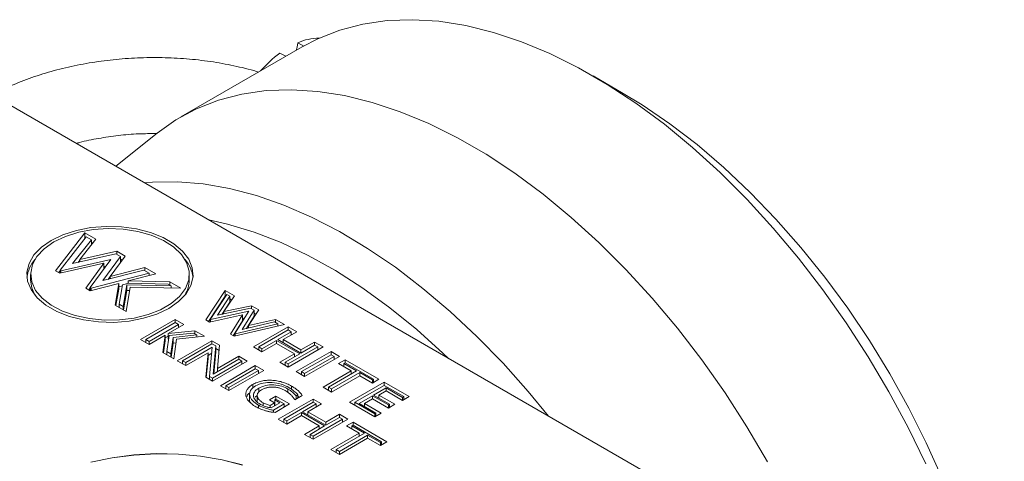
# Model space of a CAD drawing. Header units: inches. Extents: x 0.56 to 7.75, y 1.12 to 10.26.
# Tile 14 of 14: x 6 to 7.22, y 5.91 to 6.45. Entities that reach past the tile are written whole.
import ezdxf

# ---------------------------------------------------------------- set-up
doc = ezdxf.new("R2010")
doc.units = ezdxf.units.IN
doc.header["$MEASUREMENT"] = 0

msp = doc.modelspace()

# ---------------------------------------------------------------- linework, layer by layer
at = {"color": 7, "linetype": 'Continuous', "lineweight": 15}
for p, q in [((6.3556, 6.4203), (6.3481, 6.4244)), ((6.3535, 6.4192), (6.2038, 6.3327)), ((6.326, 6.4116), (6.3335, 6.4076)), ((6.7483, 6.3631), (6.713, 6.3835)), ((5.9907, 6.3486), (6.7855, 5.8898)), ((6.1744, 6.3127), (6.1232, 6.2721)), ((6.0489, 6.1429), (6.0853, 6.1895)), ((6.0545, 6.1435), (6.0868, 6.1848)), ((6.0932, 6.1811), (6.07, 6.1516)), ((6.0988, 6.1817), (6.079, 6.1566)), ((6.0853, 6.1895), (6.0988, 6.1817)), ((6.0853, 6.1829), (6.0853, 6.1895)), ((6.0868, 6.1848), (6.0932, 6.1811)), ((6.0932, 6.1746), (6.0932, 6.1811)), ((6.0932, 6.1778), (6.0949, 6.1768)), ((6.1173, 6.1569), (6.0555, 6.1429)), ((6.07, 6.1516), (6.1234, 6.1637)), ((6.079, 6.156), (6.0768, 6.1532)), ((6.079, 6.1566), (6.1245, 6.1669)), ((6.079, 6.1537), (6.079, 6.1566)), ((6.0918, 6.122), (6.1173, 6.1569)), ((6.1292, 6.1603), (6.1075, 6.1306)), ((6.1348, 6.161), (6.1164, 6.1358)), ((6.1234, 6.1637), (6.1292, 6.1603)), ((6.1245, 6.1669), (6.1348, 6.161)), ((6.1245, 6.1631), (6.1245, 6.1669)), ((6.1292, 6.1534), (6.1292, 6.1603)), ((6.1292, 6.157), (6.1311, 6.1559)), ((6.1087, 6.1521), (6.0544, 6.1397)), ((6.0555, 6.1429), (6.0545, 6.1435)), ((6.0545, 6.1398), (6.0545, 6.1435)), ((6.0863, 6.1213), (6.1087, 6.1521)), ((6.1075, 6.1306), (6.1582, 6.1436)), ((6.1087, 6.1451), (6.1087, 6.1521)), ((6.1111, 6.1484), (6.1087, 6.1478)), ((6.1164, 6.1358), (6.1593, 6.1468)), ((6.1582, 6.1436), (6.1646, 6.1399)), ((6.1593, 6.1468), (6.1728, 6.139)), ((6.1593, 6.143), (6.1593, 6.1468)), ((6.0181, 6.1383), (6.0181, 6.1312)), ((6.0544, 6.1397), (6.0489, 6.1429)), ((6.0527, 6.1407), (6.0545, 6.1429)), ((6.0555, 6.14), (6.0555, 6.1429)), ((6.1646, 6.1399), (6.0928, 6.1214)), ((6.1164, 6.1356), (6.1139, 6.1322)), ((6.1164, 6.1329), (6.1164, 6.1358)), ((6.1728, 6.139), (6.1385, 6.1302)), ((6.1646, 6.1369), (6.1646, 6.1399)), ((6.2142, 6.1312), (6.2142, 6.1383)), ((6.0918, 6.1182), (6.0863, 6.1213)), ((6.0899, 6.1192), (6.0918, 6.1218)), ((6.1271, 6.1273), (6.0918, 6.1182)), ((6.0928, 6.1214), (6.0918, 6.122)), ((6.0918, 6.1182), (6.0918, 6.122)), ((6.0928, 6.1184), (6.0928, 6.1214)), ((6.1225, 6.1004), (6.1271, 6.1273)), ((6.1236, 6.0998), (6.1271, 6.1201)), ((6.1271, 6.1201), (6.1271, 6.1273)), ((6.1313, 6.1242), (6.1271, 6.1231)), ((6.1274, 6.1014), (6.1315, 6.1254)), ((6.1315, 6.1254), (6.1394, 6.1275)), ((6.1369, 6.1255), (6.1323, 6.0986)), ((6.1412, 6.1227), (6.136, 6.0927)), ((6.1919, 6.1242), (6.1369, 6.1255)), ((6.1369, 6.1183), (6.1369, 6.1255)), ((6.1385, 6.1302), (6.1902, 6.129)), ((6.1385, 6.1272), (6.1385, 6.1302)), ((6.1394, 6.1275), (6.1882, 6.1263)), ((6.2037, 6.1212), (6.1412, 6.1227)), ((6.1882, 6.1263), (6.1919, 6.1242)), ((6.1902, 6.129), (6.2037, 6.1212)), ((6.1902, 6.1251), (6.1902, 6.129)), ((6.1919, 6.1215), (6.1919, 6.1242)), ((6.1369, 6.1183), (6.1328, 6.0945)), ((6.1404, 6.1183), (6.1369, 6.1183)), ((6.2344, 6.0822), (6.2586, 6.1185)), ((6.2378, 6.0802), (6.2586, 6.1114)), ((6.2399, 6.0828), (6.2604, 6.1136)), ((6.2644, 6.1113), (6.2489, 6.0878)), ((6.2699, 6.112), (6.257, 6.0924)), ((6.2586, 6.1185), (6.2699, 6.112)), ((6.2586, 6.1114), (6.2586, 6.1185)), ((6.2586, 6.1114), (6.2588, 6.1112)), ((6.2604, 6.1136), (6.2644, 6.1113)), ((6.2644, 6.1042), (6.2644, 6.1113)), ((6.2644, 6.108), (6.2665, 6.1068)), ((6.136, 6.0927), (6.1225, 6.1004)), ((6.1323, 6.0986), (6.1274, 6.1014)), ((6.1274, 6.0976), (6.1274, 6.1014)), ((6.1323, 6.0948), (6.1323, 6.0986)), ((6.2489, 6.0878), (6.2899, 6.0966)), ((6.2644, 6.1042), (6.2544, 6.089)), ((6.257, 6.0924), (6.2911, 6.0997)), ((6.2899, 6.0966), (6.2945, 6.094)), ((6.2911, 6.0997), (6.2999, 6.0947)), ((6.2911, 6.0959), (6.2911, 6.0997)), ((6.154, 6.0578), (6.1969, 6.0827)), ((6.1969, 6.0827), (6.2074, 6.0766)), ((6.1969, 6.0788), (6.1969, 6.0827)), ((6.28, 6.0883), (6.239, 6.0795)), ((6.2402, 6.0827), (6.2399, 6.0828)), ((6.2399, 6.0797), (6.2399, 6.0828)), ((6.2879, 6.0929), (6.2402, 6.0827)), ((6.2402, 6.0798), (6.2402, 6.0827)), ((6.257, 6.0895), (6.257, 6.0924)), ((6.2649, 6.0645), (6.28, 6.0883)), ((6.2704, 6.0652), (6.2879, 6.0929)), ((6.2945, 6.094), (6.2795, 6.0704)), ((6.28, 6.0812), (6.28, 6.0883)), ((6.2827, 6.0846), (6.28, 6.084)), ((6.2945, 6.0868), (6.2848, 6.0717)), ((6.2999, 6.0947), (6.2875, 6.0752)), ((6.2875, 6.0752), (6.3205, 6.0828)), ((6.2945, 6.0868), (6.2945, 6.094)), ((6.2945, 6.0906), (6.2966, 6.0894)), ((6.3205, 6.0828), (6.3318, 6.0763)), ((6.3205, 6.0789), (6.3205, 6.0828)), ((6.1606, 6.0578), (6.1969, 6.0788)), ((6.2008, 6.0766), (6.1644, 6.0556)), ((6.2074, 6.0766), (6.1879, 6.0654)), ((6.1969, 6.0788), (6.2008, 6.0766)), ((6.2008, 6.0728), (6.2008, 6.0766)), ((6.2008, 6.0733), (6.2012, 6.073)), ((6.239, 6.0795), (6.2344, 6.0822)), ((6.2683, 6.0626), (6.28, 6.0812)), ((6.3318, 6.0763), (6.2695, 6.0619)), ((6.3234, 6.0772), (6.2707, 6.0651)), ((6.2795, 6.0704), (6.3194, 6.0796)), ((6.2875, 6.0723), (6.2875, 6.0752)), ((6.2934, 6.0488), (6.3364, 6.0736)), ((6.3194, 6.0796), (6.3234, 6.0772)), ((6.3234, 6.0743), (6.3234, 6.0772)), ((6.3364, 6.0736), (6.3469, 6.0675)), ((6.3364, 6.0697), (6.3364, 6.0736)), ((6.1845, 6.0634), (6.1644, 6.0518)), ((6.1815, 6.0419), (6.1845, 6.0634)), ((6.1845, 6.0562), (6.1845, 6.0634)), ((6.1879, 6.0621), (6.1845, 6.0601)), ((6.1864, 6.043), (6.1891, 6.0628)), ((6.1879, 6.0654), (6.2209, 6.0688)), ((6.1879, 6.0582), (6.1879, 6.0654)), ((6.1879, 6.0582), (6.1885, 6.0583)), ((6.1891, 6.0628), (6.2193, 6.0659)), ((6.1942, 6.0606), (6.1913, 6.0401)), ((6.2233, 6.0636), (6.1942, 6.0606)), ((6.1942, 6.0534), (6.1942, 6.0606)), ((6.1985, 6.0583), (6.1952, 6.034)), ((6.233, 6.0619), (6.1985, 6.0583)), ((6.2193, 6.0659), (6.2233, 6.0636)), ((6.2209, 6.0688), (6.233, 6.0619)), ((6.2209, 6.065), (6.2209, 6.0688)), ((6.2233, 6.0609), (6.2233, 6.0636)), ((6.2695, 6.0619), (6.2649, 6.0645)), ((6.2707, 6.0651), (6.2704, 6.0652)), ((6.2704, 6.0621), (6.2704, 6.0652)), ((6.2707, 6.0622), (6.2707, 6.0651)), ((6.3001, 6.0488), (6.3364, 6.0697)), ((6.3402, 6.0675), (6.3234, 6.0578)), ((6.3469, 6.0675), (6.33, 6.0578)), ((6.3364, 6.0697), (6.3402, 6.0675)), ((6.3402, 6.0637), (6.3402, 6.0675)), ((6.3402, 6.0642), (6.3407, 6.064)), ((6.1644, 6.0518), (6.154, 6.0578)), ((6.1602, 6.0543), (6.1606, 6.0545)), ((6.1644, 6.0556), (6.1606, 6.0578)), ((6.1606, 6.054), (6.1606, 6.0578)), ((6.1644, 6.0518), (6.1644, 6.0556)), ((6.1824, 6.0414), (6.1845, 6.0562)), ((6.1942, 6.0534), (6.1918, 6.036)), ((6.1979, 6.0538), (6.1942, 6.0534)), ((6.1993, 6.0317), (6.2422, 6.0565)), ((6.2059, 6.0317), (6.2422, 6.0527)), ((6.2426, 6.0484), (6.2097, 6.0295)), ((6.2393, 6.0124), (6.2426, 6.0484)), ((6.2422, 6.0565), (6.2516, 6.0511)), ((6.2422, 6.0527), (6.2422, 6.0565)), ((6.2422, 6.0527), (6.2469, 6.05)), ((6.2469, 6.05), (6.2438, 6.0153)), ((6.2469, 6.0429), (6.2469, 6.05)), ((6.2469, 6.0467), (6.251, 6.0443)), ((6.2516, 6.0511), (6.2491, 6.0222)), ((6.3039, 6.0427), (6.2934, 6.0488)), ((6.3039, 6.0466), (6.3001, 6.0488)), ((6.3001, 6.0449), (6.3001, 6.0488)), ((6.3219, 6.0569), (6.3039, 6.0466)), ((6.3219, 6.0531), (6.3039, 6.0427)), ((6.3039, 6.0427), (6.3039, 6.0466)), ((6.3506, 6.0404), (6.3219, 6.0569)), ((6.3219, 6.0531), (6.3219, 6.0569)), ((6.344, 6.0404), (6.3219, 6.0531)), ((6.3234, 6.0578), (6.3521, 6.0412)), ((6.33, 6.0545), (6.3296, 6.0542)), ((6.33, 6.0578), (6.3521, 6.0451)), ((6.33, 6.054), (6.33, 6.0578)), ((6.3794, 6.0488), (6.3364, 6.024)), ((6.3728, 6.0488), (6.3364, 6.0278)), ((6.3521, 6.0451), (6.3689, 6.0548)), ((6.3521, 6.0412), (6.3689, 6.051)), ((6.3689, 6.0548), (6.3794, 6.0488)), ((6.3689, 6.051), (6.3689, 6.0548)), ((6.3689, 6.051), (6.3728, 6.0488)), ((6.3728, 6.0449), (6.3728, 6.0488)), ((6.1952, 6.034), (6.1815, 6.0419)), ((6.1913, 6.0401), (6.1864, 6.043)), ((6.1864, 6.0391), (6.1864, 6.043)), ((6.1913, 6.0363), (6.1913, 6.0401)), ((6.2373, 6.0416), (6.2097, 6.0257)), ((6.2346, 6.0113), (6.2373, 6.0416)), ((6.2352, 6.011), (6.2373, 6.0344)), ((6.2373, 6.0344), (6.2373, 6.0416)), ((6.2419, 6.0409), (6.2373, 6.0382)), ((6.2469, 6.0429), (6.2444, 6.0157)), ((6.2491, 6.0222), (6.2754, 6.0374)), ((6.2754, 6.0374), (6.2858, 6.0314)), ((6.2754, 6.0336), (6.2754, 6.0374)), ((6.2996, 6.0452), (6.3001, 6.0454)), ((6.326, 6.03), (6.344, 6.0404)), ((6.3326, 6.03), (6.3506, 6.0404)), ((6.344, 6.0366), (6.344, 6.0404)), ((6.3444, 6.0368), (6.344, 6.0371)), ((6.3463, 6.0183), (6.3893, 6.0431)), ((6.3521, 6.0412), (6.3521, 6.0451)), ((6.3529, 6.0183), (6.3893, 6.0392)), ((6.3997, 6.037), (6.3567, 6.0122)), ((6.3931, 6.037), (6.3567, 6.016)), ((6.3728, 6.0454), (6.3732, 6.0452)), ((6.3893, 6.0431), (6.3997, 6.037)), ((6.3893, 6.0392), (6.3893, 6.0431)), ((6.3893, 6.0392), (6.3931, 6.037)), ((6.3931, 6.0332), (6.3931, 6.037)), ((6.2097, 6.0257), (6.1993, 6.0317)), ((6.2055, 6.0281), (6.2059, 6.0284)), ((6.2097, 6.0295), (6.2059, 6.0317)), ((6.2059, 6.0279), (6.2059, 6.0317)), ((6.2097, 6.0257), (6.2097, 6.0295)), ((6.2858, 6.0314), (6.2428, 6.0065)), ((6.2792, 6.0314), (6.2428, 6.0104)), ((6.2438, 6.0153), (6.2754, 6.0336)), ((6.2491, 6.0184), (6.2491, 6.0222)), ((6.2527, 6.0008), (6.2957, 6.0257)), ((6.2593, 6.0008), (6.2957, 6.0218)), ((6.2754, 6.0336), (6.2792, 6.0314)), ((6.2792, 6.0275), (6.2792, 6.0314)), ((6.2792, 6.028), (6.2796, 6.0278)), ((6.2957, 6.0257), (6.3061, 6.0196)), ((6.2957, 6.0218), (6.2957, 6.0257)), ((6.2957, 6.0218), (6.2995, 6.0196)), ((6.3364, 6.024), (6.326, 6.03)), ((6.3322, 6.0264), (6.3326, 6.0267)), ((6.3364, 6.0278), (6.3326, 6.03)), ((6.3326, 6.0262), (6.3326, 6.03)), ((6.3364, 6.024), (6.3364, 6.0278)), ((6.3931, 6.0337), (6.3935, 6.0335)), ((6.3986, 6.0283), (6.4067, 6.033)), ((6.4142, 6.0193), (6.3986, 6.0283)), ((6.4048, 6.0247), (6.4052, 6.025)), ((6.4052, 6.0283), (6.4067, 6.0292)), ((6.4209, 6.0193), (6.4052, 6.0283)), ((6.4052, 6.0245), (6.4052, 6.0283)), ((6.4067, 6.033), (6.4485, 6.0089)), ((6.4067, 6.0292), (6.4067, 6.033)), ((6.4067, 6.0292), (6.4419, 6.0089)), ((6.2428, 6.0065), (6.2346, 6.0113)), ((6.2393, 6.0086), (6.2393, 6.0124)), ((6.2428, 6.0104), (6.2393, 6.0124)), ((6.2428, 6.0065), (6.2428, 6.0104)), ((6.3061, 6.0196), (6.2632, 5.9948)), ((6.2995, 6.0196), (6.2632, 5.9986)), ((6.2995, 6.0158), (6.2995, 6.0196)), ((6.2995, 6.0163), (6.2999, 6.016)), ((6.3567, 6.0122), (6.3463, 6.0183)), ((6.3525, 6.0147), (6.3529, 6.0149)), ((6.3567, 6.016), (6.3529, 6.0183)), ((6.3529, 6.0144), (6.3529, 6.0183)), ((6.3567, 6.0122), (6.3567, 6.016)), ((6.3794, 5.9991), (6.4142, 6.0193)), ((6.386, 5.9991), (6.4209, 6.0193)), ((6.4247, 6.0171), (6.3899, 5.9969)), ((6.4247, 6.0132), (6.3899, 5.9931)), ((6.4142, 6.0154), (6.4142, 6.0193)), ((6.4147, 6.0157), (6.4142, 6.0159)), ((6.4404, 6.008), (6.4247, 6.0171)), ((6.4247, 6.0132), (6.4247, 6.0171)), ((6.4404, 6.0042), (6.4247, 6.0132)), ((6.2632, 5.9948), (6.2527, 6.0008)), ((6.2589, 5.9973), (6.2593, 5.9975)), ((6.2593, 5.997), (6.2593, 6.0008)), ((6.2632, 5.9986), (6.2593, 6.0008)), ((6.2632, 5.9948), (6.2632, 5.9986)), ((6.2927, 5.9978), (6.2927, 6.0025)), ((6.3, 5.9928), (6.3, 5.9978)), ((6.3899, 5.9931), (6.3794, 5.9991)), ((6.3899, 5.9969), (6.386, 5.9991)), ((6.386, 5.9953), (6.386, 5.9991)), ((6.4119, 5.9804), (6.4549, 6.0052)), ((6.4186, 5.9804), (6.4549, 6.0013)), ((6.4485, 6.0089), (6.4404, 6.0042)), ((6.4419, 6.0089), (6.4404, 6.008)), ((6.4404, 6.0042), (6.4404, 6.008)), ((6.4419, 6.005), (6.4419, 6.0089)), ((6.4419, 6.0055), (6.4423, 6.0053)), ((6.4572, 5.9983), (6.4419, 5.9894)), ((6.4549, 6.0052), (6.4857, 5.9874)), ((6.4549, 6.0013), (6.4549, 6.0052)), ((6.4549, 6.0013), (6.4791, 5.9874)), ((6.4776, 5.9865), (6.4572, 5.9983)), ((6.4572, 5.9944), (6.4572, 5.9983)), ((6.2887, 5.9915), (6.2887, 5.9826)), ((6.2981, 5.9888), (6.2957, 5.9866)), ((6.2981, 5.9898), (6.2981, 5.9808)), ((6.3131, 5.9834), (6.3212, 5.9881)), ((6.3212, 5.9881), (6.3381, 5.9784)), ((6.3212, 5.9843), (6.3212, 5.9881)), ((6.336, 5.9925), (6.336, 5.9968)), ((6.3538, 5.9888), (6.3445, 5.9834)), ((6.3483, 5.9895), (6.3462, 5.9882)), ((6.3462, 5.9844), (6.3462, 5.9882)), ((6.3483, 5.9856), (6.3483, 5.9895)), ((6.3856, 5.9956), (6.386, 5.9958)), ((6.3899, 5.9931), (6.3899, 5.9969)), ((6.4404, 5.9886), (6.4239, 5.979)), ((6.4601, 5.9772), (6.4404, 5.9886)), ((6.4404, 5.9847), (6.4404, 5.9886)), ((6.4419, 5.9894), (6.4616, 5.978)), ((6.4485, 5.9861), (6.4481, 5.9858)), ((6.4572, 5.9944), (6.4485, 5.9894)), ((6.4485, 5.9894), (6.4683, 5.978)), ((6.4485, 5.9856), (6.4485, 5.9894)), ((6.4776, 5.9827), (6.4572, 5.9944)), ((6.4857, 5.9874), (6.4776, 5.9827)), ((6.4791, 5.9874), (6.4776, 5.9865)), ((6.4776, 5.9827), (6.4776, 5.9865)), ((6.4791, 5.9836), (6.4791, 5.9874)), ((6.3054, 5.9765), (6.3054, 5.9798)), ((6.3195, 5.9797), (6.3131, 5.9834)), ((6.3142, 5.9766), (6.3195, 5.9797)), ((6.3142, 5.9738), (6.3142, 5.9766)), ((6.3154, 5.9735), (6.3261, 5.9797)), ((6.3315, 5.9784), (6.3183, 5.9708)), ((6.3193, 5.9798), (6.3197, 5.9801)), ((6.3195, 5.9759), (6.3195, 5.9797)), ((6.3197, 5.9834), (6.3212, 5.9843)), ((6.3261, 5.9797), (6.3197, 5.9834)), ((6.3197, 5.9763), (6.3197, 5.9834)), ((6.3199, 5.9761), (6.3197, 5.9763)), ((6.3381, 5.9784), (6.3202, 5.968)), ((6.3212, 5.9843), (6.3315, 5.9784)), ((6.3241, 5.9596), (6.3671, 5.9844)), ((6.3308, 5.9596), (6.3671, 5.9806)), ((6.3315, 5.9746), (6.3315, 5.9784)), ((6.3315, 5.9751), (6.3319, 5.9748)), ((6.3709, 5.9784), (6.3541, 5.9687)), ((6.3776, 5.9784), (6.3607, 5.9687)), ((6.3671, 5.9844), (6.3776, 5.9784)), ((6.3671, 5.9806), (6.3671, 5.9844)), ((6.3671, 5.9806), (6.3709, 5.9784)), ((6.3709, 5.9746), (6.3709, 5.9784)), ((6.3709, 5.9751), (6.3714, 5.9748)), ((6.4433, 5.9623), (6.4119, 5.9804)), ((6.4181, 5.9768), (6.4186, 5.977)), ((6.4186, 5.9765), (6.4186, 5.9804)), ((6.4433, 5.9661), (6.4186, 5.9804)), ((6.4239, 5.979), (6.4448, 5.967)), ((6.4305, 5.9757), (6.4301, 5.9755)), ((6.4404, 5.9847), (6.4305, 5.979)), ((6.4305, 5.979), (6.4514, 5.967)), ((6.4305, 5.9752), (6.4305, 5.979)), ((6.4601, 5.9733), (6.4404, 5.9847)), ((6.4683, 5.978), (6.4601, 5.9733)), ((6.4616, 5.978), (6.4601, 5.9772)), ((6.4601, 5.9733), (6.4601, 5.9772)), ((6.4616, 5.9742), (6.4616, 5.978)), ((6.4616, 5.9747), (6.4621, 5.9744)), ((6.4791, 5.9841), (6.4795, 5.9838)), ((6.3183, 5.9682), (6.3183, 5.9708)), ((6.3526, 5.9678), (6.3346, 5.9574)), ((6.3526, 5.964), (6.3346, 5.9536)), ((6.3813, 5.9512), (6.3526, 5.9678)), ((6.3526, 5.964), (6.3526, 5.9678)), ((6.3747, 5.9512), (6.3526, 5.964)), ((6.3541, 5.9687), (6.3828, 5.9521)), ((6.3607, 5.9653), (6.3603, 5.9651)), ((6.3607, 5.9687), (6.3828, 5.9559)), ((6.3607, 5.9648), (6.3607, 5.9687)), ((6.3828, 5.9559), (6.3996, 5.9656)), ((6.3828, 5.9521), (6.3996, 5.9618)), ((6.3996, 5.9656), (6.4101, 5.9596)), ((6.3996, 5.9618), (6.3996, 5.9656)), ((6.3996, 5.9618), (6.4035, 5.9596)), ((6.4514, 5.967), (6.4433, 5.9623)), ((6.4448, 5.967), (6.4433, 5.9661)), ((6.4433, 5.9623), (6.4433, 5.9661)), ((6.4448, 5.9631), (6.4448, 5.967)), ((6.4448, 5.9636), (6.4452, 5.9634)), ((6.3346, 5.9536), (6.3241, 5.9596)), ((6.3303, 5.956), (6.3308, 5.9563)), ((6.3346, 5.9574), (6.3308, 5.9596)), ((6.3308, 5.9558), (6.3308, 5.9596)), ((6.3346, 5.9536), (6.3346, 5.9574)), ((6.3567, 5.9408), (6.3747, 5.9512)), ((6.3633, 5.9408), (6.3813, 5.9512)), ((6.4101, 5.9596), (6.3671, 5.9348)), ((6.4035, 5.9596), (6.3671, 5.9386)), ((6.3747, 5.9474), (6.3747, 5.9512)), ((6.3828, 5.9521), (6.3828, 5.9559)), ((6.4035, 5.9558), (6.4035, 5.9596)), ((6.4035, 5.9563), (6.4039, 5.956)), ((6.4084, 5.9512), (6.4165, 5.9559)), ((6.424, 5.9422), (6.4084, 5.9512)), ((6.415, 5.9512), (6.4165, 5.9521)), ((6.4307, 5.9422), (6.415, 5.9512)), ((6.415, 5.9474), (6.415, 5.9512)), ((6.4165, 5.9559), (6.4583, 5.9318)), ((6.4165, 5.9521), (6.4165, 5.9559)), ((6.4165, 5.9521), (6.4517, 5.9318)), ((6.3671, 5.9348), (6.3567, 5.9408)), ((6.3629, 5.9373), (6.3633, 5.9375)), ((6.3671, 5.9386), (6.3633, 5.9408)), ((6.3633, 5.937), (6.3633, 5.9408)), ((6.3671, 5.9348), (6.3671, 5.9386)), ((6.3751, 5.9476), (6.3747, 5.9479)), ((6.3892, 5.9221), (6.424, 5.9422)), ((6.3958, 5.9221), (6.4307, 5.9422)), ((6.4345, 5.94), (6.3996, 5.9198)), ((6.4145, 5.9476), (6.415, 5.9479)), ((6.424, 5.9383), (6.424, 5.9422)), ((6.4245, 5.9386), (6.424, 5.9389)), ((6.4502, 5.9309), (6.4345, 5.94)), ((6.4345, 5.9361), (6.4345, 5.94)), ((6.4345, 5.9361), (6.3996, 5.916)), ((6.4502, 5.9271), (6.4345, 5.9361)), ((6.4583, 5.9318), (6.4502, 5.9271)), ((6.4517, 5.9318), (6.4502, 5.9309)), ((6.4502, 5.9271), (6.4502, 5.9309)), ((6.4517, 5.9279), (6.4517, 5.9318)), ((6.4517, 5.9285), (6.4521, 5.9282)), ((6.3996, 5.916), (6.3892, 5.9221)), ((6.3954, 5.9185), (6.3958, 5.9187)), ((6.3996, 5.9198), (6.3958, 5.9221)), ((6.3958, 5.9182), (6.3958, 5.9221)), ((6.3996, 5.916), (6.3996, 5.9198))]:
    msp.add_line(p, q, dxfattribs=at)
at = {"color": 8, "linetype": 'Continuous', "lineweight": 15}
for p, q in [((6.3405, 5.9963), (6.3405, 6.0005)), ((6.2996, 5.9736), (6.2996, 5.9769))]:
    msp.add_line(p, q, dxfattribs=at)
at = {"color": 7, "linetype": 'Continuous', "lineweight": 15, "flags": 128}
for points in [[(7.1241, 5.9043), (7.1022, 5.9492), (7.0785, 5.9933), (7.053, 6.0365), (7.0258, 6.0785), (6.9971, 6.1192), (6.967, 6.1583), (6.9357, 6.1956), (6.9033, 6.2309), (6.8699, 6.2642), (6.8358, 6.2952), (6.8011, 6.3237), (6.766, 6.3497), (6.7306, 6.373), (6.6951, 6.3935), (6.6598, 6.411), (6.6246, 6.4256), (6.5899, 6.4371), (6.5558, 6.4455), (6.5225, 6.4508), (6.4901, 6.4528), (6.4588, 6.4517), (6.4287, 6.4473), (6.4, 6.4398), (6.3728, 6.4292), (6.3535, 6.4192)], [(6.3481, 6.4244), (6.3475, 6.4189), (6.346, 6.4148)], [(6.9287, 5.9069), (6.9032, 5.9501), (6.8761, 5.9921), (6.8474, 6.0327), (6.8173, 6.0718), (6.7859, 6.1091), (6.7535, 6.1445), (6.7202, 6.1778), (6.6861, 6.2087), (6.6514, 6.2373), (6.6163, 6.2633), (6.5809, 6.2866), (6.5454, 6.307), (6.51, 6.3246), (6.4749, 6.3392), (6.4402, 6.3507), (6.4061, 6.3591), (6.3728, 6.3643), (6.3404, 6.3664), (6.309, 6.3652), (6.279, 6.3609), (6.2503, 6.3534), (6.2231, 6.3427), (6.1976, 6.329), (6.1744, 6.3127)], [(6.7483, 6.3631), (6.7738, 6.3476), (6.8078, 6.3244), (6.8415, 6.2986), (6.8747, 6.2702), (6.9073, 6.2395), (6.939, 6.2066), (6.9697, 6.1717), (6.9993, 6.1349), (7.0276, 6.0965), (7.0544, 6.0566), (7.0796, 6.0154), (7.1031, 5.9732), (7.1247, 5.9302), (7.1444, 5.8867), (7.162, 5.8427), (7.1774, 5.7986), (7.1906, 5.7547), (7.2015, 5.711), (7.2101, 5.6679), (7.2162, 5.6256), (7.2199, 5.5842), (7.2211, 5.5441)], [(6.6578, 5.9635), (6.633, 5.9936), (6.6018, 6.0287), (6.5696, 6.0618), (6.5366, 6.0926), (6.5029, 6.1211), (6.4688, 6.1471), (6.4344, 6.1705), (6.3998, 6.1911), (6.3653, 6.2089), (6.331, 6.2238), (6.2971, 6.2357), (6.2638, 6.2445), (6.2312, 6.2502), (6.1994, 6.2528), (6.1687, 6.2522), (6.1592, 6.2514)], [(6.5344, 6.0347), (6.5276, 6.0412), (6.4951, 6.0704), (6.462, 6.0972), (6.4285, 6.1214), (6.3948, 6.143), (6.3611, 6.1618), (6.3275, 6.1777), (6.2942, 6.1906), (6.2613, 6.2005), (6.2383, 6.2056)], [(6.0435, 6.1803), (6.0314, 6.1719), (6.0222, 6.1623), (6.0162, 6.1519), (6.0136, 6.1411), (6.0144, 6.1301), (6.0188, 6.1195), (6.0264, 6.1095), (6.0371, 6.1005), (6.0505, 6.0927), (6.0662, 6.0865), (6.0835, 6.0821), (6.102, 6.0796), (6.1209, 6.0791), (6.1397, 6.0806), (6.1577, 6.0841), (6.1742, 6.0894), (6.1888, 6.0964), (6.2009, 6.1048), (6.2102, 6.1144), (6.2162, 6.1248), (6.2188, 6.1356), (6.2179, 6.1465), (6.2136, 6.1572), (6.2059, 6.1672), (6.1952, 6.1762), (6.1818, 6.184), (6.1662, 6.1902), (6.1488, 6.1946), (6.1304, 6.1971), (6.1114, 6.1976), (6.0927, 6.1961), (6.0747, 6.1926), (6.0581, 6.1873), (6.0435, 6.1803)], [(6.0468, 6.1784), (6.035, 6.1701), (6.026, 6.1606), (6.0204, 6.1504), (6.0182, 6.1397), (6.0195, 6.129), (6.0243, 6.1186), (6.0325, 6.1089), (6.0436, 6.1003), (6.0574, 6.093), (6.0733, 6.0874), (6.0908, 6.0837), (6.1092, 6.0819), (6.1278, 6.0821), (6.146, 6.0844), (6.1632, 6.0887), (6.1786, 6.0947), (6.1918, 6.1023), (6.2022, 6.1112), (6.2096, 6.1211), (6.2135, 6.1316), (6.214, 6.1424), (6.2109, 6.153), (6.2044, 6.1631), (6.1947, 6.1723), (6.1821, 6.1802), (6.1672, 6.1867), (6.1504, 6.1914), (6.1324, 6.1942), (6.1138, 6.1949), (6.0953, 6.1936), (6.0776, 6.1904), (6.0612, 6.1852), (6.0468, 6.1784)], [(6.0181, 6.1312), (6.0195, 6.1218), (6.0234, 6.1128)], [(6.28, 5.9032), (6.2546, 5.9095), (6.2281, 5.914), (6.2008, 5.9165), (6.1732, 5.917), (6.1457, 5.9155), (6.1187, 5.912), (6.0927, 5.9066)], [(6.0927, 5.9064), (6.1187, 5.9118), (6.1457, 5.9153), (6.1732, 5.9168), (6.2008, 5.9163), (6.2281, 5.9138), (6.2546, 5.9093), (6.28, 5.903)]]:
    msp.add_lwpolyline(points, dxfattribs=at)
at = {"color": 7, "linetype": 'Continuous', "lineweight": 15}
for centre, radius, start, end in [((6.3748, 6.3639), 0.0661, 90.1619, 113.8433), ((6.4182, 6.2886), 0.1538, 126.8453, 138.9178), ((6.0559, 6.129), 0.0427, 139.5571, 172.268), ((6.178, 6.1297), 0.0411, 7.0692, 41.1057), ((6.1778, 6.1318), 0.0364, 328.6611, 359.0955)]:
    msp.add_arc(centre, radius, start, end, dxfattribs=at)
for points, knots in [([(6.2996, 6.388), (6.2988, 6.3883), (6.2892, 6.3916), (6.2693, 6.3961), (6.2405, 6.4015), (6.2107, 6.4048), (6.1805, 6.4063), (6.1502, 6.4059), (6.12, 6.4037), (6.0901, 6.3997), (6.061, 6.3938), (6.0329, 6.3861), (6.006, 6.3767), (5.9823, 6.3664), (5.9684, 6.3588), (5.9624, 6.3554)], [0, 0, 0, 0, 0.007845, 0.092366, 0.17659, 0.260558, 0.344347, 0.428049, 0.511763, 0.595566, 0.679553, 0.76383, 0.848499, 0.933647, 1, 1, 1, 1]), ([(6.0747, 6.3001), (6.076, 6.3005), (6.0847, 6.303), (6.102, 6.3064), (6.1265, 6.3101), (6.1506, 6.3121), (6.1664, 6.3122), (6.1738, 6.3122)], [0, 0, 0, 0, 0.043382, 0.289196, 0.536228, 0.784072, 1, 1, 1, 1]), ([(6.2963, 5.975), (6.2945, 5.9761), (6.292, 5.9777), (6.2893, 5.98), (6.2876, 5.9818), (6.2862, 5.9836), (6.2852, 5.9854), (6.2844, 5.9873), (6.284, 5.9892), (6.284, 5.9911), (6.2842, 5.9929), (6.2848, 5.9947), (6.2857, 5.9964), (6.2869, 5.998), (6.2891, 6.0002), (6.2912, 6.0016), (6.2927, 6.0025)], [0, 0, 0, 0, 0.141869, 0.208978, 0.274048, 0.337548, 0.400137, 0.462511, 0.525043, 0.586611, 0.64613, 0.704289, 0.761832, 0.819392, 0.877835, 1, 1, 1, 1]), ([(6.2927, 6.0025), (6.2943, 6.0034), (6.2968, 6.0046), (6.3005, 6.0059), (6.3034, 6.0066), (6.3063, 6.0072), (6.3094, 6.0075), (6.3126, 6.0077), (6.3158, 6.0076), (6.3191, 6.0074), (6.3224, 6.0069), (6.3256, 6.0063), (6.3287, 6.0055), (6.3317, 6.0045), (6.3358, 6.0029), (6.3387, 6.0015), (6.3405, 6.0005)], [0, 0, 0, 0, 0.123719, 0.182461, 0.240216, 0.297686, 0.355518, 0.414663, 0.475479, 0.537402, 0.599228, 0.661501, 0.724795, 0.789821, 0.857182, 1, 1, 1, 1]), ([(6.3327, 5.9949), (6.3315, 5.9956), (6.3297, 5.9965), (6.3271, 5.9975), (6.3252, 5.9982), (6.3232, 5.9986), (6.3213, 5.999), (6.3193, 5.9992), (6.3173, 5.9993), (6.3154, 5.9993), (6.3135, 5.9991), (6.3116, 5.9989), (6.3098, 5.9985), (6.3081, 5.998), (6.3059, 5.9972), (6.3043, 5.9965), (6.3034, 5.9959)], [0, 0, 0, 0, 0.150264, 0.219579, 0.285989, 0.349388, 0.410849, 0.471078, 0.530908, 0.589788, 0.647234, 0.704064, 0.760866, 0.818282, 0.876686, 1, 1, 1, 1]), ([(6.3405, 6.0005), (6.342, 5.9996), (6.3441, 5.9982), (6.3468, 5.9963), (6.3485, 5.9949), (6.3501, 5.9934), (6.352, 5.9914), (6.3532, 5.9899), (6.3538, 5.9888)], [0, 0, 0, 0, 0.264961, 0.392642, 0.518121, 0.640856, 0.762027, 1, 1, 1, 1]), ([(6.2853, 5.9872), (6.2854, 5.9881), (6.2858, 5.9901), (6.2881, 5.9917), (6.2894, 5.9925)], [0, 0, 0, 0, 0.438049, 1, 1, 1, 1]), ([(6.3034, 5.9959), (6.3025, 5.9954), (6.3012, 5.9945), (6.2999, 5.9933), (6.2991, 5.9923), (6.2986, 5.9913), (6.2982, 5.9903), (6.2981, 5.9892), (6.2981, 5.9881), (6.2983, 5.987), (6.2988, 5.9859), (6.2994, 5.9849), (6.3002, 5.9838), (6.3012, 5.9828), (6.3029, 5.9814), (6.3043, 5.9804), (6.3054, 5.9798)], [0, 0, 0, 0, 0.124572, 0.183682, 0.241258, 0.298683, 0.356524, 0.415163, 0.475316, 0.536501, 0.597532, 0.659708, 0.723123, 0.788223, 0.855593, 1, 1, 1, 1]), ([(6.3445, 5.9834), (6.3438, 5.9845), (6.3427, 5.9862), (6.341, 5.9883), (6.3395, 5.9898), (6.338, 5.9912), (6.3358, 5.9929), (6.334, 5.9941), (6.3327, 5.9949)], [0, 0, 0, 0, 0.267069, 0.395285, 0.520111, 0.643021, 0.763388, 1, 1, 1, 1]), ([(6.3483, 5.9877), (6.3486, 5.9876), (6.3492, 5.9872), (6.3495, 5.9867), (6.3497, 5.9864)], [0, 0, 0, 0, 0.445655, 1, 1, 1, 1]), ([(6.2901, 5.9799), (6.2892, 5.981), (6.2883, 5.9822), (6.2887, 5.9834), (6.2888, 5.9835)], [0, 0, 0, 0, 0.920261, 1, 1, 1, 1]), ([(6.3202, 5.968), (6.3193, 5.968), (6.3179, 5.9681), (6.316, 5.9683), (6.3146, 5.9685), (6.313, 5.9688), (6.3115, 5.9692), (6.3098, 5.9696), (6.3076, 5.9702), (6.3049, 5.9711), (6.3008, 5.9727), (6.298, 5.974), (6.2963, 5.975)], [0, 0, 0, 0, 0.098083, 0.150734, 0.20644, 0.264926, 0.326414, 0.391868, 0.460199, 0.59882, 0.73459, 1, 1, 1, 1]), ([(6.3183, 5.9708), (6.3167, 5.9709), (6.3136, 5.9715), (6.3067, 5.9735), (6.3022, 5.9754), (6.2996, 5.9769)], [0.0898823, 0.0898823, 0.0898823, 0.0898823, 0.3174255, 0.5449687, 1.0000551, 1.0000551, 1.0000551, 1.0000551]), ([(6.3021, 5.9779), (6.304, 5.9768), (6.3072, 5.9754), (6.3123, 5.9741), (6.3143, 5.9737), (6.3154, 5.9735)], [0.00273, 0.00273, 0.00273, 0.00273, 0.644792, 0.965823, 1.286854, 1.286854, 1.286854, 1.286854]), ([(6.3054, 5.9798), (6.3066, 5.9791), (6.3093, 5.9779), (6.3125, 5.977), (6.3142, 5.9766)], [0, 0, 0, 0, 0.487191, 1, 1, 1, 1])]:
    msp.add_open_spline(points, degree=3, knots=knots, dxfattribs=at)
for points in [[(6.2996, 5.9769), (6.2968, 5.9786), (6.2916, 5.9823), (6.2881, 5.9887), (6.289, 5.9953), (6.2934, 5.9991), (6.296, 6.0006)], [(6.3, 5.9978), (6.2978, 5.9965), (6.2939, 5.9933), (6.2928, 5.9873), (6.2961, 5.9819), (6.2999, 5.9791), (6.3021, 5.9779)], [(6.296, 6.0006), (6.2987, 6.0021), (6.3052, 6.0047), (6.3166, 6.0053), (6.3278, 6.0032), (6.3343, 6.0002), (6.3372, 5.9986)], [(6.336, 5.9968), (6.3338, 5.9981), (6.329, 6.0004), (6.3187, 6.0025), (6.3081, 6.0015), (6.3024, 5.9992), (6.3, 5.9978)], [(6.3372, 5.9986), (6.3417, 5.9959), (6.3457, 5.9928), (6.3483, 5.9895)], [(6.3462, 5.9882), (6.3437, 5.9914), (6.3403, 5.9944), (6.336, 5.9968)]]:
    msp.add_open_spline(points, degree=3, dxfattribs=at)

doc.saveas('drawing.dxf')
